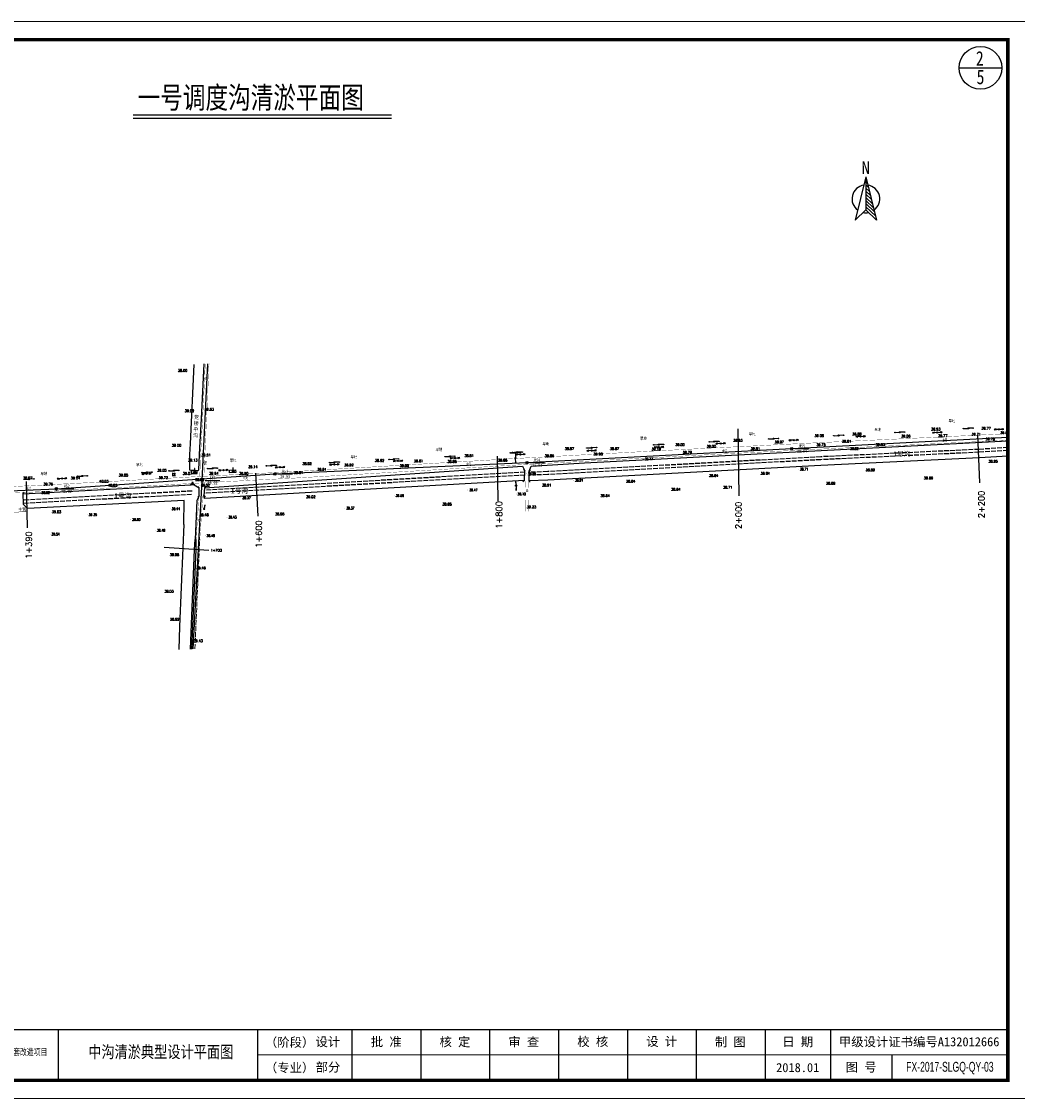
# Model space of a CAD drawing. Header units: millimetres. Extents: x -1851 to 142262423, y -629789 to 22327943.
# Tile 8 of 69: x 11645 to 12469, y 2719 to 3610. Entities that reach past the tile are written whole.
import ezdxf
from ezdxf.enums import TextEntityAlignment as Align

# ---------------------------------------------------------------- set-up
doc = ezdxf.new("R2010")
doc.units = ezdxf.units.MM
doc.linetypes.add('4332', pattern=[5, 4, -1])
doc.linetypes.add('X3', pattern=[5, 4, -1])
doc.layers.add('ASSIST', color=7, linetype='Continuous', plot=False)
for name, color, linetype in [('CYdl', 7, 'Continuous'), ('DIMTEX', 7, 'Continuous'), ('DLDW', 7, 'Continuous'), ('DLSS', 7, 'Continuous'), ('DMTZ', 7, 'Continuous'), ('duanmianxian', 7, 'Continuous'), ('GCD', 7, 'Continuous'), ('GXYZ', 7, 'Continuous'), ('JMD', 7, 'Continuous'), ('KZD', 7, 'Continuous'), ('LINE', 7, 'Continuous'), ('smzj', 7, 'Continuous'), ('SXSS', 7, 'Continuous'), ('导线', 7, 'Continuous'), ('断面', 7, 'Continuous'), ('断面线', 7, 'Continuous')]:
    doc.layers.add(name, color=color, linetype=linetype)
doc.layers.add('文字', color=7, linetype='Continuous', lineweight=15)
doc.styles.add('-仿宋_GB2312', font='FangSong_GB2312.ttf')
doc.styles.add('HZ', font='rs.shx', dxfattribs={"bigfont": 'hztxt.shx'})
doc.styles.add('LYJFS', font='times.ttf', dxfattribs={"width": 0.7})
doc.styles.get("Standard").update_dxf_attribs({"font": 'txt', "bigfont": 'gbcbig.shx'})
doc.styles.add('STYLE2', font='txt', dxfattribs={"width": 0.8})
doc.styles.add('仿宋', font='FangSong_GB2312.ttf')
doc.styles.add('宋体', font='txt', dxfattribs={"height": 3.5})
doc.styles.add('正等线体', font='simhei.ttf')
doc.linetypes.add('10421', pattern='A,2,[150,AAA.SHX,S=1,R=0,X=0,Y=1],1e-11', length=2)
doc.linetypes.add('833a', pattern='A,2,[150,AAA.SHX,S=0.8,R=0,X=0,Y=0],2,[150,AAA.SHX,S=2,R=0,X=0,Y=0],1e-11', length=4)
doc.linetypes.add('8421', pattern='A,1,[15,LINE.SHX,S=2,R=0,X=0,Y=0],1', length=2)
doc.linetypes.add('84211', pattern='A,1,[15,LINE.SHX,S=2,R=180,X=0,Y=0],1', length=2)

# ---------------------------------------------------------------- blocks, each defined once
blk = doc.blocks.new('*U24')
at = {"linetype": 'Continuous'}
for points in [[(3.75, 0), (3.77, -0.1), (3.77, 0.1)], [(3.77, 0.1), (3.82, -0.18), (3.82, 0.18)], [(3.82, -0.18), (3.77, 0.1), (3.77, -0.1)], [(3.82, 0.18), (3.9, -0.23), (3.9, 0.23)], [(3.9, -0.23), (3.82, 0.18), (3.82, -0.18)], [(3.9, 0.23), (4, -0.25), (4, 0.25)], [(4, -0.25), (3.9, 0.23), (3.9, -0.23)], [(4, 0.25), (4.1, -0.23), (4.1, 0.23)], [(4.1, -0.23), (4, 0.25), (4, -0.25)], [(4.1, 0.23), (4.18, -0.18), (4.18, 0.18)], [(4.18, -0.18), (4.1, 0.23), (4.1, -0.23)], [(4.18, 0.18), (4.23, -0.1), (4.23, 0.1)], [(4.23, -0.1), (4.18, 0.18), (4.18, -0.18)], [(4.25, 0), (4.23, 0.1), (4.23, -0.1)]]:
    blk.add_solid(points, dxfattribs=at)
blk = doc.blocks.new('gc146')
at = {"color": 8}
for p, q in [((-1.3, 0.8), (1.3, 0.8)), ((-0.8, -1.3), (-0.8, 1.3)), ((0.8, -1.3), (0.8, 1.3)), ((-1.3, -0.8), (1.3, -0.8))]:
    blk.add_line(p, q, dxfattribs=at)
blk = doc.blocks.new('*U20')
at = {"linetype": 'Continuous'}
for points in [[(0, 2.5), (0.1, 3.6), (-0.1, 3.6)], [(0, 2.5), (-0.1, 3.6), (-0.1, 1.4)], [(0, 2.5), (-0.1, 1.4), (0.1, 1.4)], [(0, 2.5), (0.1, 1.4), (0.1, 3.6)]]:
    blk.add_solid(points, dxfattribs=at)
blk = doc.blocks.new('*U21')
at = {"linetype": 'Continuous'}
for points in [[(-0.1, -0.1), (-0.6, 0.6), (-0.8, -0.8)], [(-0.1, -0.1), (0.6, 0.6), (-0.6, 0.6)], [(-0.1, -0.1), (0.8, -0.8), (0.6, 0.6)], [(-0.1, -0.1), (-0.8, -0.8), (0.8, -0.8)]]:
    blk.add_solid(points, dxfattribs=at)
blk = doc.blocks.new('gc017')
for p, q in [((-0.6, 0.6), (-0.8, -0.8)), ((-0.6, 0.6), (0.6, 0.6)), ((0.6, 0.6), (0.8, -0.8)), ((-0.8, -0.8), (0.8, -0.8))]:
    blk.add_line(p, q)
for points in [[(0.6, 0.6), (-0.6, 0.6), (-0.8, -0.8), (0.8, -0.8)], [(-0.1, 0.6), (0.1, 0.6), (0.1, 2.8), (-0.1, 2.8)]]:
    blk.add_lwpolyline(points, close=True)
at = {"const_width": 0.2}
blk.add_lwpolyline([(-0.6, 0.6), (-0.6, 0.6), (-0.6, 0.6)], dxfattribs=at)
blk.add_point((0, 0))
at = {"linetype": 'Continuous'}
for name, p in [('*U21', (0, 0)), ('*U20', (0, -0.8))]:
    blk.add_blockref(name, p, dxfattribs=at)
blk = doc.blocks.new('gc257')
at = {"linetype": 'Continuous'}
h = blk.add_hatch(color=256, dxfattribs=at)
edge = h.paths.add_edge_path()
edge.add_arc((0, 0), 0.15, 0, 360)
for radius in [1, 0.15]:
    blk.add_circle((0, 0), radius)
blk.add_point((0, 0))
blk = doc.blocks.new('gc192')
at = {"flags": 128}
for points in [[(-0.6, 0), (-1.1, 0)], [(-0.6, 0), (0, 2), (0.6, 0), (1.1, 0)]]:
    blk.add_lwpolyline(points, dxfattribs=at)
blk = doc.blocks.new('gc013c')
at = {"color": 8, "linetype": 'Continuous'}
blk.add_line((0.5, 0), (4, 0), dxfattribs=at)
at = {"color": 8, "linetype": 'Continuous', "const_width": 0.15, "flags": 128}
blk.add_lwpolyline([(3.775, 0, 1), (3.925, 0, 1)], format="xyb", close=True, dxfattribs=at)
blk = doc.blocks.new('gc170')
at = {"color": 8, "linetype": 'Continuous'}
blk.add_circle((0, 0), 0.5, dxfattribs=at)
blk = doc.blocks.new('GC200')
at = {"color": 8, "const_width": 0.2}
blk.add_lwpolyline([(-0.1, 0, 1), (0.1, 0, 1)], format="xyb", close=True, dxfattribs=at)
blk = doc.blocks.new('tk')
at = {"lineweight": 0}
for p, q in [((6838.6, 1139.23), (7258.6, 1139.23)), ((7253.6, 854.23), (7046.6, 854.23)), ((7258.6, 842.23), (6838.6, 842.23))]:
    blk.add_line(p, q, dxfattribs=at)
for p, q in [((6991.6, 861.23), (6991.6, 847.23)), ((7046.6, 861.23), (7046.6, 847.23)), ((7072.6, 861.23), (7072.6, 847.23)), ((7091.6, 861.23), (7091.6, 847.23)), ((7110.6, 861.23), (7110.6, 847.23)), ((7129.6, 861.23), (7129.6, 847.23)), ((7148.6, 861.23), (7148.6, 847.23)), ((7167.6, 861.23), (7167.6, 847.23)), ((7186.6, 861.23), (7186.6, 847.23)), ((7204.6, 861.23), (7204.6, 847.23)), ((7221.6, 854.23), (7221.6, 847.23))]:
    blk.add_line(p, q)
at = {"lineweight": 0, "const_width": 1}
blk.add_lwpolyline([(6863.6, 1134.23), (7253.6, 1134.23), (7253.6, 847.23), (6863.6, 847.23)], close=True, dxfattribs=at)
at = {"lineweight": 0, "const_width": 0.4}
blk.add_lwpolyline([(7253.6, 861.23), (6863.6, 861.23)], dxfattribs=at)
at = {"style": 'LYJFS'}
for s, p in [('（阶段）', (7055.43, 857.73)), ('（专业）', (7055.43, 850.73))]:
    blk.add_text(s, height=2.5, dxfattribs=at).set_placement(p, align=Align.MIDDLE_CENTER)
at = {"style": '宋体', "width": 0.75}
blk.add_text('丰县四联河灌区节水配套改造项目', height=1.8, dxfattribs=at).set_placement((6974.43, 855.1), align=Align.MIDDLE)
at = {"style": '仿宋'}
blk.add_text('2018.01', height=2.5, dxfattribs=at).set_placement((7195.6, 850.73), align=Align.MIDDLE)
at = {"char_height": 2.5, "attachment_point": 5, "style": '宋体'}
for s, insert in [('设计', (7066, 857.73)), ('批 准', (7082.1, 857.73)), ('核 定', (7101.04, 857.7)), ('审 查', (7120.03, 857.7)), ('校 核', (7139.06, 857.77)), ('设 计', (7158.07, 857.82)), ('制 图', (7177.01, 857.71)), ('日 期', (7195.6, 857.73)), ('甲级设计证书编号A132012666', (7229.1, 857.73)), ('部分', (7066, 850.73)), ('图 号', (7213.1, 850.73))]:
    blk.add_mtext(s, dxfattribs=dict(at, insert=insert))
blk = doc.blocks.new('A$C67844AE1')
at = {"color": 7, "linetype": 'ByBlock', "lineweight": -3}
for p, q in [((-68.5, 12.6), (-102.5, -126.5)), ((-68.5, 12.6), (-68.5, -93.6)), ((-68.5, 12.6), (-34.6, -126.5)), ((-68.5, 6.4), (-66.6, 4.5)), ((-75.2, -13.8), (-75, -13.9)), ((-68.5, -3.6), (-63.4, -8.6)), ((-68.5, -13.6), (-60.2, -21.7)), ((-68.5, -23.6), (-57, -34.8)), ((-68.5, -33.6), (-53.8, -47.9)), ((-68.5, -43.6), (-50.6, -61)), ((-68.5, -53.6), (-47.4, -74.1)), ((-68.5, -63.6), (-44.2, -87.2)), ((-68.5, -93.6), (-102.5, -126.5)), ((-68.5, -73.6), (-41, -100.3)), ((-68.5, -83.6), (-37.8, -113.4)), ((-68.5, -93.6), (-34.6, -126.5))]:
    blk.add_line(p, q, dxfattribs=at)
for start, end in [(98.47, 234.1282), (305.8718, 81.53), (258.3565, 281.6435)]:
    blk.add_arc((-68.5, -58.6), 44.7, start, end, dxfattribs=at)
at = {"color": 7, "linetype": 'ByBlock', "lineweight": -3, "insert": (-82.6, 61.8), "char_height": 40, "width": 53.568, "attachment_point": 1}
blk.add_mtext('{\\fSimSun|b0|i0|c134|p2;N}', dxfattribs=at)

msp = doc.modelspace()

# ---------------------------------------------------------------- linework, layer by layer
at = {"color": 7, "linetype": 'Continuous'}
for p, q in [((12453.08, 3272.31, 41.12), (12449.58, 3272.15, 41.12)), ((12454.08, 3272.35, 41.12), (12457.57, 3272.5, 41.12)), ((12283.3, 3263.39, 39.45), (12279.81, 3263.24, 39.45)), ((12284.3, 3263.43, 39.45), (12287.8, 3263.59, 39.45)), ((12338.55, 3266.45, 38.76), (12335.06, 3266.3, 38.76)), ((12339.55, 3266.5, 38.76), (12343.05, 3266.65, 38.76)), ((12402.08, 3269.73, 40.96), (12398.59, 3269.57, 40.96)), ((12403.08, 3269.77, 40.96), (12406.58, 3269.92, 40.96)), ((12115.97, 3254.73, 39.22), (12112.47, 3254.57, 39.22)), ((12116.97, 3254.77, 39.22), (12120.47, 3254.93, 39.22)), ((12171.65, 3257.65, 41.29), (12168.15, 3257.5, 41.29)), ((12172.65, 3257.7, 41.29), (12176.15, 3257.85, 41.29)), ((12222.85, 3260.64, 40.14), (12219.36, 3260.48, 40.14)), ((12223.85, 3260.68, 40.14), (12227.35, 3260.83, 40.14)), ((11904.14, 3243.24, 41.62), (11907.64, 3243.4, 41.62)), ((11955.68, 3246.16, 41.17), (11952.19, 3246, 41.17)), ((11956.68, 3246.2, 41.17), (11960.18, 3246.36, 41.17)), ((12002.98, 3248.54, 39.68), (11999.49, 3248.38, 39.68)), ((12003.98, 3248.58, 39.68), (12007.48, 3248.74, 39.68)), ((12057.03, 3251.57, 39.24), (12053.53, 3251.42, 39.24)), ((12058.03, 3251.61, 39.24), (12061.53, 3251.77, 39.24)), ((11747.62, 3235.49, 40.19), (11744.13, 3235.33, 40.19)), ((11748.62, 3235.53, 40.19), (11752.12, 3235.68, 40.19)), ((11811.31, 3238.55, 42.13), (11807.81, 3238.4, 42.13)), ((11812.31, 3238.59, 42.13), (11815.8, 3238.75, 42.13)), ((11858.05, 3240.98, 39.71), (11854.55, 3240.82, 39.71)), ((11859.05, 3241.02, 39.71), (11862.54, 3241.17, 39.71)), ((11903.14, 3243.2, 41.62), (11899.65, 3243.04, 41.62)), ((11677.79, 3231.63, 39.87), (11674.3, 3231.48, 39.87)), ((11678.79, 3231.67, 39.87), (11682.29, 3231.83, 39.87)), ((11796.22, 3209.3), (11795.83, 3205.82))]:
    msp.add_line(p, q, dxfattribs=at)
at = {"color": 7, "linetype": 'Continuous', "flags": 128}
for points in [[(12375.32, 3270.08), (12372.07, 3269.93)], [(12424.45, 3272.99), (12427.7, 3273.14)], [(12431.95, 3273.33), (12428.7, 3273.18)], [(12214.15, 3262.01), (12217.4, 3262.15)], [(12221.64, 3262.34), (12218.4, 3262.2)], [(12263.32, 3264.41), (12266.56, 3264.56)], [(12270.81, 3264.75), (12267.56, 3264.6)], [(12317.2, 3267.1), (12320.45, 3267.24)], [(12324.69, 3267.43), (12321.45, 3267.29)], [(12367.82, 3269.74), (12371.07, 3269.89)], [(12049.48, 3252.87), (12052.73, 3253.01)], [(12051.27, 3253.2), (12054.51, 3253.34)], [(12053.38, 3252.46), (12053.53, 3249.21)], [(12056.97, 3253.2), (12053.72, 3253.06)], [(12058.76, 3253.53), (12055.51, 3253.39)], [(12112.78, 3256.9), (12116.02, 3257.04)], [(12120.27, 3257.23), (12117.02, 3257.09)], [(12168.23, 3259.53), (12171.47, 3259.68)], [(12175.72, 3259.87), (12172.47, 3259.72)], [(11899.92, 3244.87), (11903.16, 3245.02)], [(11907.41, 3245.21), (11904.16, 3245.06)], [(11949.11, 3247.47), (11952.36, 3247.62)], [(11956.61, 3247.81), (11953.36, 3247.66)], [(11995.5, 3249.76), (11998.75, 3249.9)], [(12003, 3250.09), (11999.75, 3249.95)], [(12053.72, 3244.97), (12053.57, 3248.21)], [(11744.79, 3236.53), (11748.03, 3236.67)], [(11752.28, 3236.86), (11749.03, 3236.72)], [(11767.09, 3237.98), (11770.34, 3238.13)], [(11774.59, 3238.32), (11771.34, 3238.17)], [(11798.96, 3239.89), (11802.21, 3240.03)], [(11806.46, 3240.22), (11803.21, 3240.08)], [(11847.71, 3242.16), (11850.96, 3242.31)], [(11855.2, 3242.5), (11851.96, 3242.35)], [(11647.22, 3230.98), (11650.46, 3231.13)], [(11654.71, 3231.32), (11651.46, 3231.17)], [(11691.3, 3233.53), (11694.54, 3233.68)], [(11698.79, 3233.87), (11695.54, 3233.72)], [(11796.25, 3206.39), (11795.83, 3205.82), (11795.55, 3206.47)], [(11796.32, 3207), (11795.9, 3206.43), (11795.62, 3207.08)]]:
    msp.add_lwpolyline(points, dxfattribs=at)
for points, elevation in [([(12399.26, 3270), (12398.59, 3269.57), (12399.3, 3269.2)], 40.96), ([(12400.26, 3270.05), (12399.59, 3269.62), (12400.3, 3269.25)], 40.96), ([(12404.91, 3269.45), (12405.58, 3269.88), (12404.87, 3270.25)], 40.96), ([(12405.91, 3269.49), (12406.58, 3269.92), (12405.87, 3270.29)], 40.96), ([(12450.25, 3272.58), (12449.58, 3272.15), (12450.29, 3271.78)], 41.12), ([(12451.25, 3272.63), (12450.58, 3272.2), (12451.29, 3271.83)], 41.12), ([(12455.9, 3272.03), (12456.57, 3272.46), (12455.86, 3272.83)], 41.12), ([(12456.9, 3272.07), (12457.57, 3272.5), (12456.86, 3272.87)], 41.12), ([(12225.68, 3260.36), (12226.35, 3260.79), (12225.64, 3261.16)], 40.14), ([(12226.68, 3260.4), (12227.35, 3260.83), (12226.64, 3261.2)], 40.14), ([(12280.48, 3263.67), (12279.81, 3263.24), (12280.52, 3262.87)], 39.45), ([(12281.48, 3263.71), (12280.81, 3263.28), (12281.51, 3262.91)], 39.45), ([(12286.12, 3263.11), (12286.8, 3263.54), (12286.09, 3263.91)], 39.45), ([(12287.12, 3263.16), (12287.8, 3263.59), (12287.09, 3263.96)], 39.45), ([(12335.73, 3266.73), (12335.06, 3266.3), (12335.77, 3265.93)], 38.76), ([(12336.73, 3266.77), (12336.06, 3266.34), (12336.76, 3265.97)], 38.76), ([(12341.37, 3266.18), (12342.05, 3266.61), (12341.34, 3266.97)], 38.76), ([(12342.37, 3266.22), (12343.05, 3266.65), (12342.34, 3267.02)], 38.76), ([(12113.15, 3255), (12112.47, 3254.57), (12113.18, 3254.2)], 39.22), ([(12114.15, 3255.05), (12113.47, 3254.62), (12114.18, 3254.25)], 39.22), ([(12118.79, 3254.45), (12119.47, 3254.88), (12118.76, 3255.25)], 39.22), ([(12119.79, 3254.5), (12120.47, 3254.93), (12119.76, 3255.3)], 39.22), ([(12168.83, 3257.93), (12168.15, 3257.5), (12168.86, 3257.13)], 41.29), ([(12169.83, 3257.97), (12169.15, 3257.54), (12169.86, 3257.17)], 41.29), ([(12174.47, 3257.38), (12175.15, 3257.81), (12174.44, 3258.18)], 41.29), ([(12175.47, 3257.42), (12176.15, 3257.85), (12175.44, 3258.22)], 41.29), ([(12220.03, 3260.91), (12219.36, 3260.48), (12220.07, 3260.11)], 40.14), ([(12221.03, 3260.96), (12220.36, 3260.53), (12221.07, 3260.16)], 40.14), ([(11900.32, 3243.47), (11899.65, 3243.04), (11900.36, 3242.67)], 41.62), ([(11901.32, 3243.52), (11900.65, 3243.09), (11901.36, 3242.72)], 41.62), ([(11905.97, 3242.92), (11906.64, 3243.35), (11905.93, 3243.72)], 41.62), ([(11906.97, 3242.96), (11907.64, 3243.4), (11906.93, 3243.76)], 41.62), ([(11952.86, 3246.43), (11952.19, 3246), (11952.9, 3245.63)], 41.17), ([(11953.86, 3246.48), (11953.18, 3246.05), (11953.89, 3245.68)], 41.17), ([(11958.5, 3245.88), (11959.18, 3246.31), (11958.47, 3246.68)], 41.17), ([(11959.5, 3245.93), (11960.18, 3246.36), (11959.47, 3246.73)], 41.17), ([(12000.16, 3248.81), (11999.49, 3248.38), (12000.2, 3248.01)], 39.68), ([(12001.16, 3248.86), (12000.49, 3248.43), (12001.2, 3248.06)], 39.68), ([(12005.81, 3248.26), (12006.48, 3248.69), (12005.77, 3249.06)], 39.68), ([(12006.81, 3248.31), (12007.48, 3248.74), (12006.77, 3249.1)], 39.68), ([(12054.21, 3251.85), (12053.53, 3251.42), (12054.24, 3251.05)], 39.24), ([(12055.21, 3251.89), (12054.53, 3251.46), (12055.24, 3251.09)], 39.24), ([(12059.85, 3251.29), (12060.53, 3251.72), (12059.82, 3252.09)], 39.24), ([(12060.85, 3251.34), (12061.53, 3251.77), (12060.82, 3252.14)], 39.24), ([(11744.8, 3235.76), (11744.13, 3235.33), (11744.84, 3234.96)], 40.19), ([(11745.8, 3235.81), (11745.13, 3235.38), (11745.84, 3235.01)], 40.19), ([(11750.45, 3235.21), (11751.12, 3235.64), (11750.41, 3236.01)], 40.19), ([(11751.44, 3235.25), (11752.12, 3235.68), (11751.41, 3236.05)], 40.19), ([(11808.49, 3238.83), (11807.81, 3238.4), (11808.52, 3238.03)], 42.13), ([(11809.48, 3238.87), (11808.81, 3238.44), (11809.52, 3238.07)], 42.13), ([(11814.13, 3238.27), (11814.8, 3238.7), (11814.09, 3239.07)], 42.13), ([(11815.13, 3238.32), (11815.8, 3238.75), (11815.09, 3239.12)], 42.13), ([(11855.23, 3241.25), (11854.55, 3240.82), (11855.26, 3240.45)], 39.71), ([(11856.23, 3241.3), (11855.55, 3240.87), (11856.26, 3240.5)], 39.71), ([(11860.87, 3240.7), (11861.55, 3241.13), (11860.84, 3241.5)], 39.71), ([(11861.87, 3240.74), (11862.54, 3241.17), (11861.83, 3241.54)], 39.71), ([(11674.97, 3231.91), (11674.3, 3231.48), (11675.01, 3231.11)], 39.87), ([(11675.97, 3231.95), (11675.3, 3231.52), (11676.01, 3231.15)], 39.87), ([(11680.62, 3231.35), (11681.29, 3231.78), (11680.58, 3232.15)], 39.87), ([(11681.61, 3231.4), (11682.29, 3231.83), (11681.58, 3232.2)], 39.87)]:
    msp.add_lwpolyline(points, dxfattribs=dict(at, elevation=elevation))
at = {"color": 7, "linetype": 'Continuous'}
for centre, radius in [((12367.57, 3269.73, 40.93), 0.25), ((12371.57, 3269.91, 40.93), 0.5), ((12375.57, 3270.09, 40.93), 0.25), ((12402.58, 3269.75, 40.96), 0.5), ((12424.2, 3272.98, 40.82), 0.25), ((12428.2, 3273.16, 40.82), 0.5), ((12432.2, 3273.34, 40.82), 0.25), ((12453.58, 3272.33, 41.12), 0.5), ((12213.9, 3262, 39.95), 0.25), ((12217.9, 3262.18, 39.95), 0.5), ((12221.89, 3262.36, 39.95), 0.25), ((12223.35, 3260.66, 40.14), 0.5), ((12263.07, 3264.4, 40.15), 0.25), ((12267.06, 3264.58, 40.15), 0.5), ((12271.06, 3264.76, 40.15), 0.25), ((12283.8, 3263.41, 39.45), 0.5), ((12316.95, 3267.08, 40.83), 0.25), ((12320.95, 3267.26, 40.83), 0.5), ((12324.94, 3267.44, 40.83), 0.25), ((12339.05, 3266.47, 38.76), 0.5), ((12049.23, 3252.86, 39.24), 0.25), ((12051.02, 3253.19, 39.29), 0.25), ((12053.22, 3253.04, 39.24), 0.5), ((12053.37, 3252.71, 40.17), 0.25), ((12055.01, 3253.37, 39.29), 0.5), ((12057.22, 3253.21, 39.24), 0.25), ((12059.01, 3253.55, 39.29), 0.25), ((12112.53, 3256.88, 39.24), 0.25), ((12116.47, 3254.75, 39.22), 0.5), ((12116.52, 3257.06, 39.24), 0.5), ((12120.52, 3257.24, 39.24), 0.25), ((12167.98, 3259.52, 41.07), 0.25), ((12171.97, 3259.7, 41.07), 0.5), ((12172.15, 3257.68, 41.29), 0.5), ((12175.97, 3259.88, 41.07), 0.25), ((11899.67, 3244.86, 40.5), 0.25), ((11903.64, 3243.22, 41.62), 0.5), ((11903.66, 3245.04, 40.5), 0.5), ((11907.66, 3245.22, 40.5), 0.25), ((11948.86, 3247.46, 40.34), 0.25), ((11952.86, 3247.64, 40.34), 0.5), ((11956.18, 3246.18, 41.17), 0.5), ((11956.86, 3247.82, 40.34), 0.25), ((11995.25, 3249.75, 41.64), 0.25), ((11999.25, 3249.93, 41.64), 0.5), ((12003.48, 3248.56, 39.68), 0.5), ((12003.25, 3250.1, 41.64), 0.25), ((12053.55, 3248.71, 40.17), 0.5), ((12053.73, 3244.72, 40.17), 0.25), ((12057.53, 3251.59, 39.24), 0.5), ((11744.54, 3236.52, 41.03), 0.25), ((11748.12, 3235.51, 40.19), 0.5), ((11748.53, 3236.7, 41.03), 0.5), ((11752.53, 3236.88, 41.03), 0.25), ((11766.84, 3237.97, 41.7), 0.25), ((11770.84, 3238.15, 41.7), 0.5), ((11774.84, 3238.33, 41.7), 0.25), ((11798.71, 3239.87, 39.84), 0.25), ((11802.71, 3240.05, 39.84), 0.5), ((11806.71, 3240.23, 39.84), 0.25), ((11811.81, 3238.57, 42.13), 0.5), ((11847.46, 3242.15, 39.86), 0.25), ((11851.46, 3242.33, 39.86), 0.5), ((11855.45, 3242.51, 39.86), 0.25), ((11858.55, 3241, 39.71), 0.5), ((11646.97, 3230.97, 41.47), 0.25), ((11650.96, 3231.15, 41.47), 0.5), ((11654.96, 3231.33, 41.47), 0.25), ((11678.29, 3231.65, 39.87), 0.5), ((11691.05, 3233.52, 40.1), 0.25), ((11695.04, 3233.7, 40.1), 0.5), ((11699.04, 3233.88, 40.1), 0.25)]:
    msp.add_circle(centre, radius, dxfattribs=at)
at = {"layer": 'ASSIST', "color": 7, "linetype": 'Continuous'}
for p, q in [((12060.89, 3229.89), (12061.31, 3238.04)), ((12064.86, 3237.86), (12064.45, 3229.71)), ((11645.87, 3219.19), (11645.95, 3210.36)), ((11791.63, 3217.37), (11791.7, 3223.89)), ((11796.11, 3223.89), (11795.62, 3217.51)), ((11796.28, 3209.8), (11796.06, 3207.89))]:
    msp.add_line(p, q, dxfattribs=at)
at = {"layer": 'ASSIST', "color": 7, "linetype": 'Continuous', "flags": 128}
msp.add_lwpolyline([(12053.86, 3228.49), (12053.98, 3225.71), (12054.09, 3223.51)], dxfattribs=at)
at = {"layer": 'CYdl', "color": 7, "linetype": '4332', "lineweight": 20, "flags": 128}
msp.add_lwpolyline([(11788.21, 3090.71), (11791.72, 3172.95), (11792.22, 3181.25)], dxfattribs=at)
at = {"layer": 'DIMTEX', "linetype": 'Continuous'}
msp.add_line((11736.96, 3529.78), (11950.82, 3529.78), dxfattribs=at)
at = {"layer": 'DIMTEX', "color": 1, "linetype": 'Continuous'}
msp.add_line((11737.02, 3532.67), (11950.82, 3532.67), dxfattribs=at)
at = {"layer": 'DLDW', "color": 7, "linetype": 'Continuous', "flags": 128}
for points, elevation in [([(11785.25, 3235.82), (11790.14, 3235.9), (11790.11, 3237.99), (11785.22, 3237.91)], 40.63), ([(11822, 3236.59), (11816.87, 3236.36), (11816.77, 3238.58), (11821.9, 3238.81)], 40.49)]:
    msp.add_lwpolyline(points, close=True, dxfattribs=dict(at, elevation=elevation))
at = {"layer": 'DLSS', "color": 7, "linetype": 'Continuous'}
for p, q in [((12061.31, 3238.04), (12060.23, 3239.23)), ((12060.89, 3229.89), (12061.31, 3238.04)), ((12064.86, 3237.86), (12064.45, 3229.71)), ((12064.86, 3237.86), (12066.05, 3238.93)), ((12060.89, 3229.89), (12059.71, 3228.82)), ((12064.45, 3229.71), (12065.52, 3228.52)), ((11645.87, 3219.19), (11647, 3220.33)), ((11645.87, 3219.19), (11645.95, 3210.36)), ((11791.63, 3217.37), (11790.49, 3216.25)), ((11791.7, 3223.89), (11790.58, 3225.03)), ((11791.63, 3217.37), (11791.7, 3223.89)), ((11796.11, 3223.89), (11795.62, 3217.51)), ((11795.62, 3217.51), (11796.66, 3216.3)), ((11796.11, 3223.89), (11797.33, 3224.93)), ((11645.95, 3210.36), (11647.09, 3209.24))]:
    msp.add_line(p, q, dxfattribs=at)
at = {"layer": 'DLSS', "color": 7, "linetype": 'Continuous', "elevation": 40.61, "flags": 128}
msp.add_lwpolyline([(11791.78, 3233.42, 0.2, 0.2, 0), (11792.31, 3234.72, 0.2, 0.2, 0), (11792.69, 3248.56, 0.2, 0.2, 0), (11793.23, 3256.97, 0.2, 0.2, 0), (11794.56, 3280.77, 0.2, 0.2, 0), (11796.77, 3326.52, 0.2, 0.2, 0)], format="xyseb", dxfattribs=at)
at = {"layer": 'DLSS', "color": 7, "linetype": 'X3', "elevation": 0.74, "flags": 128}
msp.add_lwpolyline([(11799.92, 3326.68, 0.2, 0.2, 0), (11797.77, 3280.11, 0.2, 0.2, 0), (11796.65, 3256.5, 0.2, 0.2, 0), (11795.71, 3235.4, 0.2, 0.2, 0), (11795.34, 3233.51, 0, 0, 0)], format="xyseb", dxfattribs=at)
at = {"layer": 'DLSS', "color": 7, "linetype": 'X3', "const_width": 0.2, "elevation": 0.61, "flags": 128}
msp.add_lwpolyline([(11291.06, 3206.31), (11333.41, 3208.11), (11533.32, 3219.83), (11615.11, 3223.85), (11633.38, 3224.79), (11710.24, 3228.73), (11782.25, 3232.8), (11795.34, 3233.51), (11867.71, 3237.25), (12061.57, 3248.65), (12171.94, 3254.6), (12218.26, 3257), (12305.09, 3261.35), (12372.26, 3264.46), (12453.68, 3268.4), (12461.06, 3268.83)], dxfattribs=at)
at = {"layer": 'DLSS', "color": 7, "linetype": 'Continuous', "const_width": 0.2, "elevation": 0.61, "flags": 128}
msp.add_lwpolyline([(11291.06, 3200.9), (11333.68, 3202.71), (11533.61, 3214.44), (11615.38, 3218.45), (11633.66, 3219.4), (11710.53, 3223.34), (11782.55, 3227.41), (11795.63, 3228.12), (11868, 3231.85), (12061.87, 3243.26), (12172.22, 3249.2), (12218.53, 3251.61), (12305.35, 3255.96), (12372.52, 3259.07), (12453.96, 3263.01), (12461.06, 3263.42)], dxfattribs=at)
at = {"layer": 'DLSS', "color": 7, "linetype": 'Continuous', "const_width": 0.2, "flags": 128}
for points in [[(12061.72, 3229.32), (12061.54, 3204.36)], [(11791.63, 3217.37), (11789.18, 3181.23)]]:
    msp.add_lwpolyline(points, dxfattribs=at)
at = {"layer": 'DLSS', "color": 7, "linetype": 'X3', "const_width": 0.2, "flags": 128}
for points in [[(12064.45, 3229.71), (12064.47, 3227.66), (12064.3, 3204.56)], [(11794.79, 3217.1), (11794.79, 3217.1), (11792.22, 3181.25)], [(11649.54, 3204.13), (11638.88, 3203.79), (11630.19, 3203.79)]]:
    msp.add_lwpolyline(points, dxfattribs=at)
at = {"layer": 'DLSS', "color": 7, "linetype": 'Continuous', "flags": 128}
msp.add_lwpolyline([(11785.6, 3090.58), (11789.11, 3173.02), (11789.18, 3181.23)], dxfattribs=at)
at = {"layer": 'DMTZ', "color": 7, "linetype": '10421', "elevation": 39.9, "flags": 128}
msp.add_lwpolyline([(11787.18, 3326.02), (11784.22, 3260.22), (11783.71, 3251.42), (11783.65, 3239.1), (11783.79, 3238.7), (11791, 3238.31), (11791.3, 3238.47), (11791.53, 3238.77), (11792.25, 3257.31), (11792.25, 3257.31), (11793.69, 3281.11), (11795.8, 3326.47)], dxfattribs=at)
at = {"layer": 'DMTZ', "color": 7, "linetype": '4332', "elevation": -39.04}
for points in [[(12461.06, 3257.24), (12437.28, 3255.79), (12306.14, 3249.63), (12306.14, 3249.63), (12080.16, 3237.32), (12064.31, 3236.82)], [(12461.06, 3254.83), (12437.28, 3253.38), (12306.14, 3247.22), (12306.14, 3247.22), (12080.16, 3234.91), (12064.31, 3234.41)]]:
    msp.add_lwpolyline(points, dxfattribs=at)
at = {"layer": 'DMTZ', "color": 7, "linetype": '4332'}
for points in [[(12061.13, 3234.39), (11796.5, 3219.51), (11796.5, 3219.51)], [(12061.25, 3236.83), (11796.61, 3221.95), (11796.61, 3221.95)], [(11646.61, 3211.27), (11785.86, 3218.75)], [(11647.02, 3214.09), (11786.28, 3221.57)]]:
    msp.add_lwpolyline(points, dxfattribs=at)
at = {"layer": 'DMTZ', "color": 7, "linetype": '84211', "flags": 128}
msp.add_lwpolyline([(11791.63, 3217.37), (11789.74, 3213.42), (11788.43, 3181.31)], dxfattribs=at)
at = {"layer": 'DMTZ', "color": 7, "linetype": '8421', "flags": 128}
msp.add_lwpolyline([(11778.91, 3193.59), (11778.15, 3174.41), (11775.37, 3109.25), (11774.85, 3090.05)], dxfattribs=at)
at = {"layer": 'DMTZ', "color": 7, "linetype": '8421', "elevation": 39.18, "flags": 128}
msp.add_lwpolyline([(11784.47, 3090.53), (11787.9, 3172.91), (11788.43, 3181.31)], dxfattribs=at)
at = {"layer": 'GXYZ', "color": 7, "linetype": 'Continuous'}
for p, q in [((12053.86, 3228.49), (12053.81, 3229.71)), ((12054.17, 3221.71), (12054.09, 3223.51)), ((11795.83, 3205.82), (11796.06, 3207.89))]:
    msp.add_line(p, q, dxfattribs=at)
at = {"layer": 'KZD', "color": 7, "linetype": 'Continuous'}
for p, q in [((12284.66, 3256.37, 40.57), (12296.66, 3256.37, 40.57)), ((12065.46, 3244.79, 40.58), (12077.46, 3244.79, 40.58)), ((11856.86, 3235.43, 40.67), (11868.86, 3235.43, 40.67)), ((11796.76, 3230.11, 39.92), (11808.76, 3230.11, 39.92)), ((11676.05, 3223.14, 40.76), (11688.05, 3223.14, 40.76))]:
    msp.add_line(p, q, dxfattribs=at)
at = {"layer": 'SXSS', "color": 7, "linetype": '833a', "flags": 128}
for points in [[(12064.86, 3237.86), (12066.45, 3241.76), (12110.72, 3244.69), (12306.36, 3254.88), (12461.06, 3262.79)], [(12461.06, 3250.12), (12437.42, 3248.68), (12306.28, 3242.52), (12306.28, 3242.52), (12080.3, 3230.2), (12064.45, 3229.71)], [(11796.11, 3223.89), (12059.38, 3241.74), (12061.31, 3238.04)], [(11645.87, 3218.99), (11785.13, 3226.48)], [(12060.89, 3229.89), (11796.26, 3215.01), (11795.62, 3217.51)], [(11778.91, 3193.59), (11779.32, 3213.51), (11649.71, 3206.83), (11647.09, 3209.24)]]:
    msp.add_lwpolyline(points, dxfattribs=at)
at = {"layer": 'SXSS', "color": 7, "linetype": 'Continuous', "elevation": 39.43, "flags": 128}
msp.add_lwpolyline([(11784.89, 3227.05), (11787.61, 3227.08), (11787.61, 3226.48), (11785.13, 3226.48)], close=True, dxfattribs=at)
at = {"layer": 'SXSS', "color": 7, "linetype": '833a', "elevation": 39.43, "flags": 128}
msp.add_lwpolyline([(11787.61, 3226.48), (11791.7, 3223.89)], dxfattribs=at)
at = {"layer": '导线', "color": 7, "linetype": 'Continuous', "flags": 128}
for points in [[(11786.82, 3090.64), (11794.26, 3230.11), (11799, 3326.64)], [(11291.06, 3205.53), (11421.84, 3212.29), (11673.55, 3223.14), (11854.36, 3235.43), (12062.96, 3244.79), (12282.16, 3256.38), (12461.06, 3265.87)]]:
    msp.add_lwpolyline(points, dxfattribs=at)
at = {"layer": '断面'}
msp.add_line((12420.59, 3571.45), (12456.01, 3571.45), dxfattribs=at)
msp.add_circle((12438.3, 3571.45), 17.71, dxfattribs=at)
at = {"layer": '断面线', "color": 7, "linetype": 'Continuous'}
for p, q in [((12237.42, 3272.65), (12238.46, 3217.3)), ((12435.91, 3267.93), (12437.6, 3227.98)), ((12038.25, 3250.19), (12038.93, 3212.78)), ((11838.46, 3235.97), (11840.28, 3200.52)), ((11648.61, 3229.28), (11649.35, 3190.76))]:
    msp.add_line(p, q, dxfattribs=at)
at = {"layer": '断面线', "color": 7, "linetype": 'Continuous', "flags": 128}
msp.add_lwpolyline([(11762.64, 3174.75), (11799.69, 3172.27)], dxfattribs=at)

# ---------------------------------------------------------------- block references
at = {"color": 7, "linetype": 'Continuous'}
for p, rotation in [((12371.57, 3269.91, 40.93), 182.5665523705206), ((12371.57, 3269.91, 40.93), 2.566552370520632), ((12428.2, 3273.16, 40.82), 182.5665523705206), ((12428.2, 3273.16, 40.82), 2.566552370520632), ((12217.9, 3262.18, 39.95), 182.5665523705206), ((12217.9, 3262.18, 39.95), 2.566552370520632), ((12267.06, 3264.58, 40.15), 182.5665523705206), ((12267.06, 3264.58, 40.15), 2.566552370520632), ((12320.95, 3267.26, 40.83), 182.5665523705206), ((12320.95, 3267.26, 40.83), 2.566552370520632), ((12053.22, 3253.04, 39.24), 182.5665523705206), ((12055.01, 3253.37, 39.29), 182.5665523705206), ((12053.55, 3248.71, 40.17), 92.56655237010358), ((12053.22, 3253.04, 39.24), 2.566552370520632), ((12055.01, 3253.37, 39.29), 2.566552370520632), ((12116.52, 3257.06, 39.24), 182.5665523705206), ((12116.52, 3257.06, 39.24), 2.566552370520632), ((12171.97, 3259.7, 41.07), 182.5665523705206), ((12171.97, 3259.7, 41.07), 2.566552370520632), ((11903.66, 3245.04, 40.5), 182.5665523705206), ((11903.66, 3245.04, 40.5), 2.566552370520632), ((11952.86, 3247.64, 40.34), 182.5665523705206), ((11952.86, 3247.64, 40.34), 2.566552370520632), ((11999.25, 3249.93, 41.64), 182.5665523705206), ((11999.25, 3249.93, 41.64), 2.566552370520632), ((12053.55, 3248.71, 40.17), 272.5665523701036), ((11748.53, 3236.7, 41.03), 182.5665523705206), ((11748.53, 3236.7, 41.03), 2.566552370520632), ((11770.84, 3238.15, 41.7), 182.5665523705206), ((11770.84, 3238.15, 41.7), 2.566552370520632), ((11802.71, 3240.05, 39.84), 182.5665523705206), ((11802.71, 3240.05, 39.84), 2.566552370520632), ((11851.46, 3242.33, 39.86), 182.5665523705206), ((11851.46, 3242.33, 39.86), 2.566552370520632), ((11650.96, 3231.15, 41.47), 182.5665523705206), ((11650.96, 3231.15, 41.47), 2.566552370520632), ((11695.04, 3233.7, 40.1), 182.5665523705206), ((11695.04, 3233.7, 40.1), 2.566552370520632)]:
    msp.add_blockref('*U24', p, dxfattribs=dict(at, rotation=rotation))
at = {"layer": 'DLDW', "color": 7, "linetype": 'Continuous'}
for p in [(11787.92, 3237.08, 0.74), (11819.75, 3237.68, 0.74)]:
    msp.add_blockref('gc017', p, dxfattribs=at)
at = {"layer": 'GCD', "color": 7, "linetype": 'Continuous'}
ref = msp.add_blockref('GC200', (12329.28, 3256.4), dxfattribs=at)
ref.add_attrib('height', '39.82', dxfattribs={"linetype": 'Continuous', "height": 2, "style": 'HZ', "width": 0.8}).set_placement((12330.48, 3256.4), align=Align.MIDDLE_LEFT)
ref = msp.add_blockref('GC200', (12159.28, 3247.73), dxfattribs=at)
ref.add_attrib('height', '39.77', dxfattribs={"linetype": 'Continuous', "height": 2, "style": 'HZ', "width": 0.8}).set_placement((12160.48, 3247.73), align=Align.MIDDLE_LEFT)
ref = msp.add_blockref('GC200', (12062.44, 3235.44), dxfattribs=at)
ref.add_attrib('height', '39.66', dxfattribs={"linetype": 'Continuous', "height": 2, "style": 'HZ', "width": 0.8}).set_placement((12063.64, 3235.44), align=Align.MIDDLE_LEFT)
ref = msp.add_blockref('GC200', (12287.75, 3239.35), dxfattribs=at)
ref.add_attrib('height', '38.71', dxfattribs={"linetype": 'Continuous', "height": 2, "style": 'HZ', "width": 0.8}).set_placement((12288.95, 3239.35), align=Align.MIDDLE_LEFT)
ref = msp.add_blockref('GC200', (11792.41, 3226.12), dxfattribs=at)
ref.add_attrib('height', '39.52', dxfattribs={"linetype": 'Continuous', "height": 2, "style": 'HZ', "width": 0.8}).set_placement((11793.61, 3226.12), align=Align.MIDDLE_LEFT)
ref = msp.add_blockref('GC200', (12101.5, 3230.2, 38.91), dxfattribs=at)
ref.add_attrib('height', '38.91', dxfattribs={"linetype": 'Continuous', "height": 2, "style": 'HZ', "width": 0.8}).set_placement((12102.7, 3230.2, 38.91), align=Align.MIDDLE_LEFT)
ref = msp.add_blockref('GC200', (11660.01, 3219.95), dxfattribs=at)
ref.add_attrib('height', '39.82', dxfattribs={"linetype": 'Continuous', "height": 2, "style": 'HZ', "width": 0.8}).set_placement((11661.21, 3219.95), align=Align.MIDDLE_LEFT)
ref = msp.add_blockref('GC200', (11826.28, 3215.61), dxfattribs=at)
ref.add_attrib('height', '39.37', dxfattribs={"linetype": 'Continuous', "height": 2, "style": 'HZ', "width": 0.8}).set_placement((11827.48, 3215.61), align=Align.MIDDLE_LEFT)
ref = msp.add_blockref('GC200', (11953.1, 3217.54, 39.56), dxfattribs=at)
ref.add_attrib('height', '39.56', dxfattribs={"linetype": 'Continuous', "height": 2, "style": 'HZ', "width": 0.8}).set_placement((11954.3, 3217.54, 39.56), align=Align.MIDDLE_LEFT)
ref = msp.add_blockref('GC200', (12014.08, 3222.13, 39.47), dxfattribs=at)
ref.add_attrib('height', '39.47', dxfattribs={"linetype": 'Continuous', "height": 2, "style": 'HZ', "width": 0.8}).set_placement((12015.28, 3222.13, 39.47), align=Align.MIDDLE_LEFT)
ref = msp.add_blockref('GC200', (12053.98, 3218.86, 39.1), dxfattribs=at)
ref.add_attrib('height', '39.10', dxfattribs={"linetype": 'Continuous', "height": 2, "style": 'HZ', "width": 0.8}).set_placement((12055.18, 3218.86, 39.1), align=Align.MIDDLE_LEFT)
ref = msp.add_blockref('GC200', (11912.23, 3207.12, 39.37), dxfattribs=at)
ref.add_attrib('height', '39.37', dxfattribs={"linetype": 'Continuous', "height": 2, "style": 'HZ', "width": 0.8}).set_placement((11913.43, 3207.12, 39.37), align=Align.MIDDLE_LEFT)
ref = msp.add_blockref('GC200', (11699.07, 3201.65, 39.35), dxfattribs=at)
ref.add_attrib('height', '39.35', dxfattribs={"linetype": 'Continuous', "height": 2, "style": 'HZ', "width": 0.8}).set_placement((11700.27, 3201.65, 39.35), align=Align.MIDDLE_LEFT)
ref = msp.add_blockref('GC200', (11735.06, 3197.7, 39.6), dxfattribs=at)
ref.add_attrib('height', '39.60', dxfattribs={"linetype": 'Continuous', "height": 2, "style": 'HZ', "width": 0.8}).set_placement((11736.26, 3197.7, 39.6), align=Align.MIDDLE_LEFT)
ref = msp.add_blockref('GC200', (11767.79, 3206.54, 39.44), dxfattribs=at)
ref.add_attrib('height', '39.44', dxfattribs={"linetype": 'Continuous', "height": 2, "style": 'HZ', "width": 0.8}).set_placement((11768.99, 3206.54, 39.44), align=Align.MIDDLE_LEFT)
ref = msp.add_blockref('GC200', (11814.72, 3199.65, 39.43), dxfattribs=at)
ref.add_attrib('height', '39.43', dxfattribs={"linetype": 'Continuous', "height": 2, "style": 'HZ', "width": 0.8}).set_placement((11815.92, 3199.65, 39.43), align=Align.MIDDLE_LEFT)
ref = msp.add_blockref('GC200', (11668.33, 3185.63, 39.54), dxfattribs=at)
ref.add_attrib('height', '39.54', dxfattribs={"linetype": 'Continuous', "height": 2, "style": 'HZ', "width": 0.8}).set_placement((11669.53, 3185.63, 39.54), align=Align.MIDDLE_LEFT)
ref = msp.add_blockref('GC200', (11755.52, 3188.72, 39.48), dxfattribs=at)
ref.add_attrib('height', '39.48', dxfattribs={"linetype": 'Continuous', "height": 2, "style": 'HZ', "width": 0.8}).set_placement((11756.72, 3188.72, 39.48), align=Align.MIDDLE_LEFT)
ref = msp.add_blockref('GC200', (11796.57, 3184.37), dxfattribs=at)
ref.add_attrib('height', '39.48', dxfattribs={"linetype": 'Continuous', "height": 2, "style": 'HZ', "width": 0.8}).set_placement((11797.77, 3184.37), align=Align.MIDDLE_LEFT)
at = {"layer": 'GXYZ', "color": 7, "linetype": 'Continuous'}
msp.add_blockref('gc170', (12053.98, 3225.71), dxfattribs=at)
for rotation in [92.4055586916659, 272.768531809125]:
    msp.add_blockref('gc013c', (12053.98, 3225.71), dxfattribs=dict(at, rotation=rotation))
at = {"layer": 'KZD', "color": 7, "linetype": 'Continuous'}
for p in [(12282.16, 3256.37, 40.57), (12062.96, 3244.79, 40.58), (11854.36, 3235.43, 40.67), (11794.26, 3230.11, 39.92), (11673.55, 3223.14, 40.76)]:
    msp.add_blockref('gc257', p, dxfattribs=at)
at = {"layer": 'LINE', "color": 2, "xscale": 0.257250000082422, "yscale": 0.257250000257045, "zscale": 0.2572499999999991}
msp.add_blockref('A$C67844AE1', (12361.11, 3478.07, 44.48), dxfattribs=at)
at = {"layer": 'SXSS', "color": 7, "linetype": 'Continuous'}
for name, p in [('gc146', (11770.81, 3235.03, 40.47)), ('gc192', (11786.31, 3226.77))]:
    msp.add_blockref(name, p, dxfattribs=at)
at = {"layer": '断面', "xscale": 3, "yscale": 3, "zscale": 3}
msp.add_blockref('tk', (-9299.73, 192.04), dxfattribs=at)

# ---------------------------------------------------------------- texts
at = {"color": 7, "linetype": 'Continuous', "insert": (11787.46, 3283.95), "char_height": 3, "width": 4.907, "attachment_point": 1, "rotation": 357.25192}
msp.add_mtext('{\\fﾺￚￌ￥|b0|i0|c134|p2;党楼\\P中\\P沟}', dxfattribs=at)
at = {"color": 7, "linetype": 'Continuous', "char_height": 4, "width": 17.479, "attachment_point": 1}
for insert in [(12366.21, 3254.06), (11721.37, 3219.41), (11817.91, 3223.37)]:
    msp.add_mtext('{\\fSimHei|b0|i0|c134|p2;1号沟}', dxfattribs=dict(at, insert=insert))
at = {"layer": 'DIMTEX', "linetype": 'Continuous', "style": 'STYLE2', "width": 0.8}
for s, height, p in [('2', 12, (12434.48, 3573.23)), ('5', 12, (12435.08, 3557.91)), ('一号调度沟清淤平面图', 18, (11740.76, 3537.84))]:
    msp.add_text(s, height=height, dxfattribs=at).set_placement(p)
at = {"layer": 'DLSS', "color": 7, "linetype": 'X3', "style": 'HZ', "width": 0.8}
for p in [(11797.34, 3314.64), (11791.62, 3197.42)]:
    msp.add_text('砼', height=2, dxfattribs=at).set_placement(p, align=Align.MIDDLE)
at = {"layer": 'DLSS', "color": 7, "linetype": 'Continuous', "width": 0.8}
for p in [(12408.78, 3263.34, 0.74), (12226.38, 3254.41, 0.74), (11796.08, 3244.59, 0.74), (12014.71, 3243.49, 0.74), (11650.34, 3223.58, 0.74), (11830.11, 3232.25, 0.74)]:
    msp.add_text('水泥', height=2.5, dxfattribs=at).set_placement(p, align=Align.MIDDLE)
at = {"layer": 'duanmianxian', "color": 7}
for s, p in [('2+200', (12439.07, 3210.19)), ('1+800', (12039.85, 3201.55)), ('2+000', (12238.05, 3201.16)), ('1+600', (11841.03, 3185.67)), ('1+390', (11650.74, 3176.61))]:
    msp.add_text(s, height=5, rotation=90, dxfattribs=at).set_placement(p, align=Align.MIDDLE)
at = {"layer": 'GCD', "color": 7, "linetype": 'Continuous'}
for s, p in [('39.00', (11778.02, 3321.03, 39)), ('39.09', (11783.68, 3287.66, 39.09)), ('39.63', (11800.07, 3288.8, 39.63)), ('38.93', (12401.34, 3272.5, 39.67)), ('38.77', (12443, 3273.25, 39.51)), ('39.66', (12458.51, 3269.49, 40.4)), ('38.83', (12237.58, 3263.14, 39.56)), ('38.97', (12271.8, 3261.79, 39.71)), ('39.06', (12304.84, 3267.05, 39.8)), ('39.81', (12327.55, 3262.41, 40.54)), ('38.88', (12336.01, 3268.49, 39.62)), ('39.06', (12376.55, 3266.71, 39.79)), ('39.77', (12407.06, 3266.98, 40.51)), ('39.71', (12434.77, 3268.29, 40.44)), ('39.79', (12446.36, 3264.41, 40.52)), ('39.00', (11772.92, 3259.04, 39)), ('39.51', (11797.37, 3251.03, 40.24)), ('38.87', (12098.11, 3256.33, 39.61)), ('39.90', (12121.88, 3251.84, 40.64)), ('38.87', (12135.44, 3256.28, 39.61)), ('39.18', (12169.92, 3255.92, 39.92)), ('39.00', (12189.62, 3259.64, 39.74)), ('39.79', (12195.66, 3253.34, 40.53)), ('39.00', (12215.57, 3258.27, 39.74)), ('39.81', (12251.96, 3256.32, 40.55)), ('39.75', (12306.36, 3259.57, 40.49)), ('39.83', (12355.47, 3259.69, 40.57)), ('39.13', (11786.44, 3246.8, 39.87)), ('38.92', (11880.97, 3243.93, 39.66)), ('38.92', (11915.63, 3242.84, 39.66)), ('38.92', (11940.98, 3246.54, 39.66)), ('39.99', (11961.5, 3242.31, 40.73)), ('38.81', (11973.26, 3246.17, 39.54)), ('39.86', (12000.99, 3245.71, 40.6)), ('38.81', (12015.08, 3250.6, 39.54)), ('39.86', (12042.89, 3246.82, 40.6)), ('39.86', (12081.55, 3250.45, 40.6)), ('38.95', (12448.75, 3245.9, 38.95)), ('39.05', (11729.07, 3234.42, 39.78)), ('39.05', (11760.85, 3238.48, 39.78)), ('39.07', (11782.03, 3235.77, 39.8)), ('39.64', (11803.81, 3235.87, 40.37)), ('39.90', (11828.61, 3235.77, 40.63)), ('39.14', (11836.19, 3241.33, 39.87)), ('39.91', (11873.92, 3236.51, 40.65)), ('39.91', (11893.31, 3239.26, 40.65)), ('38.84', (12217.52, 3234.1, 38.84)), ('38.84', (12260.15, 3235.9, 38.84)), ('38.89', (12347.12, 3238.77, 38.89)), ('38.97', (11649.82, 3232.05, 39.71)), ('39.76', (11666.71, 3226.97, 40.49)), ('39.04', (11689.32, 3231.98, 39.78)), ('40.03', (11712.93, 3229.26, 40.76)), ('40.03', (11720.13, 3225.98, 40.76)), ('39.72', (11762.01, 3232.36, 40.46)), ('39.87', (11792.16, 3230.76, 40.61)), ('38.91', (12079.32, 3226.17, 38.91)), ('38.84', (12148.79, 3229.38, 38.84)), ('38.71', (12229.17, 3224.31, 38.71)), ('38.89', (12314.31, 3227.72, 38.89)), ('38.89', (12395.26, 3232, 38.89)), ('39.02', (11884.1, 3216.47, 39.02)), ('38.84', (12127.67, 3217.48, 38.84)), ('38.84', (12186.12, 3222.71, 38.84)), ('38.85', (11996.83, 3210.41, 38.85)), ('39.23', (12066.75, 3208.16, 39.23)), ('39.03', (11673.66, 3204.06, 39.03)), ('39.48', (11795.77, 3201.63, 39.48)), ('38.98', (11858.35, 3202.35, 38.98)), ('38.98', (11771.21, 3168.59, 38.98)), ('39.46', (11793.23, 3157.7, 39.46)), ('39.03', (11766.8, 3138.37, 39.03)), ('38.92', (11771.4, 3115.18, 38.92)), ('39.43', (11790.92, 3097.33, 39.43))]:
    msp.add_text(s, height=2, dxfattribs=at).set_placement(p, align=Align.MIDDLE)
at = {"layer": 'JMD', "color": 7, "linetype": 'Continuous', "style": 'HZ', "width": 0.8}
for s, height, p in [('砼', 2, (12063.12, 3221.73)), ('土路', 3, (11645.28, 3206.02))]:
    msp.add_text(s, height=height, dxfattribs=at).set_placement(p, align=Align.MIDDLE)
at = {"layer": 'KZD', "color": 7, "linetype": 'Continuous', "style": '正等线体', "width": 0.8}
for s, p in [('39.84', (12290.66, 3254.17, 40.57)), ('H55', (12290.66, 3258.57, 40.57)), ('39.84', (12071.46, 3242.59, 40.58)), ('H54', (12071.46, 3246.99, 40.58)), ('39.93', (11862.86, 3233.23, 40.67)), ('H53', (11862.86, 3237.63, 40.67)), ('H52', (11682.05, 3225.34, 40.76)), ('39.92', (11802.76, 3227.91, 39.92)), ('S57', (11802.76, 3232.31, 39.92)), ('40.02', (11682.05, 3220.94, 40.76))]:
    msp.add_text(s, height=2.5, dxfattribs=at).set_placement(p, align=Align.MIDDLE)
at = {"layer": 'smzj', "color": 7, "linetype": 'Continuous', "style": 'HZ', "width": 0.8}
for p in [(12414.61, 3279.36, 0.74), (12249.32, 3268.46, 0.74), (12353.22, 3272.09, 0.74), (12078.52, 3260.23, 0.74), (12159.34, 3264.97, 0.74), (11990.12, 3255.79, 0.74), (11742.29, 3243.13, 0.74), (11819.8, 3246.78, 0.74), (11919.73, 3249.47, 0.74), (11663.19, 3235.7, 0.74)]:
    msp.add_text('旱地', height=2.5, dxfattribs=at).set_placement(p, align=Align.MIDDLE)
at = {"layer": 'SXSS', "color": 7, "linetype": 'Continuous', "style": 'HZ', "width": 0.8}
msp.add_text('砼', height=3, dxfattribs=at).set_placement((11789.31, 3146.18, -39.2), align=Align.MIDDLE)
at = {"layer": '文字', "color": 7, "line_spacing_factor": 0.5, "style": '-仿宋_GB2312'}
for s, insert, char_height, width, attachment_point in [('{\\W0.8;中沟清淤典型设计平面图}', (11759.93, 2756.74), 9.9982, 166.8585, 5), ('{\\Fhztxt_e,hztxt|c134;\\W0.65;FX-2017-SLGQ-QY-03}', (12376.89, 2749.02), 8.1779, 32.7495, 1)]:
    msp.add_mtext(s, dxfattribs=dict(at, insert=insert, char_height=char_height, width=width, attachment_point=attachment_point))
at = {"layer": '断面线', "color": 7, "linetype": 'Continuous'}
msp.add_text('1+700', height=2, dxfattribs=at).set_placement((11805.87, 3172.23), align=Align.MIDDLE)

doc.saveas('drawing.dxf')
